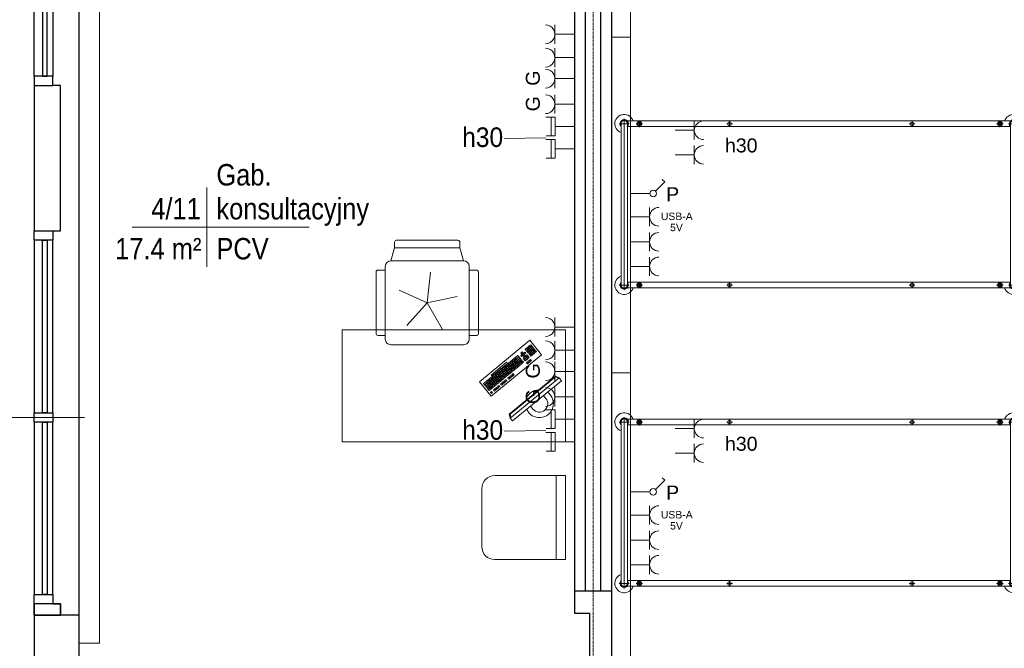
# Model space of a CAD drawing. Header units: millimetres. Extents: x -2286 to 43533, y -13832 to 14981.
# Tile 34 of 77: x 1005 to 6291, y 6898 to 10269. Entities that reach past the tile are written whole.
import ezdxf

# ---------------------------------------------------------------- set-up
doc = ezdxf.new("R2010")
doc.units = ezdxf.units.MM
doc.linetypes.add('Oś', pattern=[22.225, 12.7, -3.175, 3.175, -3.175])
doc.linetypes.add('Ponad', pattern=[3.9688, 2.3813, -1.5875])
for name, color, linetype, lineweight in [('A-ANNO-NOTE', 131, 'Continuous', 18), ('A-AREA-IDEN', 2, 'Continuous', 18), ('A-FLOR-OVHD', 1, 'Ponad', 18), ('A-GLAZ', 151, 'Continuous', 25), ('A-GLAZ-IDEN', 152, 'Continuous', 18), ('A-WALL', 113, 'Continuous', 25), ('E-ELE-QPM-IDEN', 2, 'Continuous', 18), ('E-ELEC-EQPM', 71, 'Continuous', 18), ('I-FURN', 30, 'Continuous', 18), ('Q-SPCQ', 91, 'Continuous', 18), ('S-GRID', 1, 'Continuous', 18)]:
    doc.layers.add(name, color=color, linetype=linetype, lineweight=lineweight)
doc.styles.add('Arial', font='arial.ttf', dxfattribs={"height": 40})
doc.styles.add('Arial_1', font='arial.ttf', dxfattribs={"height": 75})
doc.styles.add('Arial_11', font='arial.ttf', dxfattribs={"width": 0.9, "height": 105})
doc.styles.add('Arial_4', font='arial.ttf', dxfattribs={"width": 0.85, "height": 115})
doc.styles.add('Arial_8', font='arial.ttf', dxfattribs={"height": 2})

# ---------------------------------------------------------------- blocks, each defined once
blk = doc.blocks.new('łóżko 195x90 typ FAMED _102039_ - łóżko 195x90 typ FAMED _102039_-1233017-4_piętro II PT - projektowany')
at = {"layer": 'I-FURN'}
for p, q in [((-432.5, 1015.3), (-432.5, 1069.8)), ((-432.5, 1059.5), (432.5, 1059.5)), ((432.5, 1015.3), (432.5, 1069.8)), ((459.7, 1042.5), (-459.8, 1042.5)), ((-447.5, -1031), (-447.5, 1026.1)), ((-432.5, 1025.5), (432.5, 1025.5)), ((-417.5, 1025.5), (-417.5, -1031)), ((417.5, 1026.1), (417.5, -1030.5)), ((447.5, -1031), (447.5, 1026.1)), ((-450, 969.3), (-415, 969.3)), ((-432.5, 951.8), (-432.5, 986.8)), ((450, 969.3), (415, 969.3)), ((432.5, 951.8), (432.5, 986.8)), ((-447.5, 498.1), (-417.5, 498.1)), ((-432.5, 483.1), (-432.5, 513.1)), ((447.5, 498.1), (417.5, 498.1)), ((432.5, 483.1), (432.5, 513.1)), ((-432.5, -496.9), (-432.5, -466.9)), ((432.5, -496.9), (432.5, -466.9)), ((-447.5, -481.9), (-417.5, -481.9)), ((447.5, -481.9), (417.5, -481.9)), ((-432.5, -948.5), (-432.5, -983.5)), ((432.5, -948.5), (432.5, -983.5)), ((-450, -966), (-415, -966)), ((450, -966), (415, -966)), ((-459.8, -1047.5), (459.7, -1047.5)), ((-432.5, -1020.2), (-432.5, -1074.7)), ((-432.5, -1030.5), (432.5, -1030.5)), ((432.5, -1020.2), (432.5, -1074.7)), ((-432.5, -1064.5), (432.5, -1064.5))]:
    blk.add_line(p, q, dxfattribs=at)
for centre, radius in [((-432.5, 969.3), 12.5), ((-432.5, 969.3), 8), ((432.5, 969.3), 12.5), ((432.5, 969.3), 8), ((-432.5, 498.1), 10), ((432.5, 498.1), 10), ((-432.5, -481.9), 10), ((432.5, -481.9), 10), ((-432.5, -966), 12.5), ((-432.5, -966), 8), ((432.5, -966), 12.5), ((432.5, -966), 8)]:
    blk.add_circle(centre, radius, dxfattribs=at)
for centre, radius, start, end in [((-432.5, 1042.5), 50, 19.8769, 252.5424), ((-432.5, 1042.5), 22.2, 49.8221, 310.1779), ((-432.5, 1042.5), 19.3, 62.0207, 297.9793), ((-432.5, 1042.5), 17, 90, 270), ((432.5, 1042.5), 50, 287.4576, 160.1231), ((432.5, 1042.5), 22.2, 229.8221, 130.1779), ((432.5, 1042.5), 19.2, 242.0207, 117.9793), ((432.5, 1042.5), 17, 270, 90), ((-432.5, -1047.5), 50, 107.4576, 340.1231), ((432.5, -1047.5), 50, 199.8769, 72.5424), ((-432.5, -1047.5), 22.3, 47.6113, 310.1779), ((-432.5, -1047.5), 19.3, 62.0207, 297.9793), ((-432.5, -1047.5), 17, 90, 270), ((432.5, -1047.5), 22.2, 229.8221, 130.1779), ((432.5, -1047.5), 19.2, 242.0207, 117.9793), ((432.5, -1047.5), 17, 270, 90)]:
    blk.add_arc(centre, radius, start, end, dxfattribs=at)
blk = doc.blocks.new('biurko lekarskie 60x120 - biurko lekarskie 60x120-1270917-4_piętro II PT - projektowany')
at = {"layer": 'I-FURN'}
for p, q in [((-762.3, 300), (437.7, 300)), ((-762.3, -300), (-762.3, 300)), ((437.7, 300), (437.7, -300)), ((-25.2, 21.5), (245.2, 243.8)), ((242.9, 213.5), (236.7, 208.4)), ((248, 207.3), (242.9, 213.5)), ((250.6, 219.9), (244.5, 214.8)), ((244.5, 214.8), (249.5, 208.6)), ((245.2, 243.8), (308.7, 166.6)), ((249.5, 208.6), (255.7, 213.7)), ((255.7, 213.7), (250.6, 219.9)), ((257, 212.1), (250.8, 207)), ((262.1, 205.9), (257, 212.1)), ((308.7, 166.6), (38.3, -55.7)), ((181.1, 162.7), (167.2, 151.3)), ((186.2, 156.5), (181.1, 162.7)), ((202.9, 167.7), (196.7, 162.6)), ((196.7, 162.6), (201.8, 156.4)), ((204.3, 181.7), (198.1, 176.7)), ((198.1, 176.7), (203.2, 170.5)), ((201.8, 156.4), (208, 161.5)), ((208, 161.5), (202.9, 167.7)), ((203.2, 170.5), (209.4, 175.6)), ((209.4, 175.6), (204.3, 181.7)), ((210.6, 174), (204.5, 168.9)), ((204.5, 168.9), (209.5, 162.8)), ((209.5, 162.8), (215.7, 167.8)), ((215.7, 167.8), (210.6, 174)), ((217, 166.3), (210.8, 161.2)), ((210.8, 161.2), (215.9, 155)), ((218.4, 180.4), (212.2, 175.3)), ((212.2, 175.3), (217.3, 169.1)), ((215.9, 155), (222.1, 160.1)), ((222.1, 160.1), (217, 166.3)), ((217.3, 169.1), (223.4, 174.2)), ((223.4, 174.2), (218.4, 180.4)), ((227.5, 200.8), (221.3, 195.7)), ((221.3, 195.7), (226.4, 189.5)), ((231.1, 164.9), (224.9, 159.8)), ((224.9, 159.8), (230, 153.7)), ((226.4, 189.5), (232.5, 194.6)), ((232.5, 194.6), (227.5, 200.8)), ((233.8, 193.1), (227.6, 188)), ((227.6, 188), (232.7, 181.8)), ((235.2, 207.1), (229, 202.1)), ((229, 202.1), (234.1, 195.9)), ((230, 153.7), (236.1, 158.7)), ((236.1, 158.7), (231.1, 164.9)), ((232.7, 181.8), (238.9, 186.9)), ((238.9, 186.9), (233.8, 193.1)), ((240.2, 185.3), (234, 180.3)), ((234, 180.3), (239.1, 174.1)), ((234.1, 195.9), (240.3, 201)), ((240.3, 201), (235.2, 207.1)), ((241.5, 199.4), (235.4, 194.3)), ((235.4, 194.3), (240.4, 188.2)), ((236.7, 208.4), (241.8, 202.2)), ((239.1, 174.1), (245.2, 179.2)), ((245.2, 179.2), (240.2, 185.3)), ((246.5, 177.6), (240.3, 172.5)), ((240.3, 172.5), (245.4, 166.4)), ((240.4, 188.2), (246.6, 193.2)), ((246.6, 193.2), (241.5, 199.4)), ((247.9, 191.7), (241.7, 186.6)), ((241.7, 186.6), (246.8, 180.4)), ((241.8, 202.2), (248, 207.3)), ((249.3, 205.8), (243.1, 200.7)), ((243.1, 200.7), (248.2, 194.5)), ((245.4, 166.4), (251.6, 171.4)), ((251.6, 171.4), (246.5, 177.6)), ((252.9, 169.9), (246.7, 164.8)), ((246.7, 164.8), (251.8, 158.6)), ((246.8, 180.4), (253, 185.5)), ((253, 185.5), (247.9, 191.7)), ((254.2, 184), (248.1, 178.9)), ((248.1, 178.9), (253.1, 172.7)), ((248.2, 194.5), (254.3, 199.6)), ((254.3, 199.6), (249.3, 205.8)), ((255.6, 198.1), (249.4, 193)), ((249.4, 193), (254.5, 186.8)), ((250.8, 207), (255.9, 200.9)), ((251.8, 158.6), (257.9, 163.7)), ((257.9, 163.7), (252.9, 169.9)), ((253.1, 172.7), (259.3, 177.8)), ((259.3, 177.8), (254.2, 184)), ((260.6, 176.3), (254.4, 171.2)), ((254.4, 171.2), (259.5, 165)), ((254.5, 186.8), (260.7, 191.9)), ((260.7, 191.9), (255.6, 198.1)), ((262, 190.3), (255.8, 185.2)), ((255.8, 185.2), (260.9, 179.1)), ((255.9, 200.9), (262.1, 205.9)), ((263.3, 204.4), (257.2, 199.3)), ((257.2, 199.3), (262.2, 193.1)), ((259.5, 165), (265.7, 170.1)), ((265.7, 170.1), (260.6, 176.3)), ((260.9, 179.1), (267, 184.1)), ((267, 184.1), (262, 190.3)), ((268.3, 182.6), (262.1, 177.5)), ((262.1, 177.5), (267.2, 171.3)), ((262.2, 193.1), (268.4, 198.2)), ((268.4, 198.2), (263.3, 204.4)), ((269.7, 196.7), (263.5, 191.6)), ((263.5, 191.6), (268.6, 185.4)), ((267.2, 171.3), (273.4, 176.4)), ((273.4, 176.4), (268.3, 182.6)), ((268.6, 185.4), (274.8, 190.5)), ((274.8, 190.5), (269.7, 196.7)), ((276, 189), (269.9, 183.9)), ((269.9, 183.9), (274.9, 177.7)), ((274.9, 177.7), (281.1, 182.8)), ((281.1, 182.8), (276, 189)), ((37.3, 57.4), (120.7, 126)), ((125.8, 119.8), (42.4, 51.2)), ((119.3, 111.9), (113.1, 106.8)), ((113.1, 106.8), (118.2, 100.6)), ((124.4, 105.7), (119.3, 111.9)), ((120.7, 126), (125.8, 119.8)), ((127.1, 118.2), (120.9, 113.1)), ((120.9, 113.1), (126, 107)), ((126, 107), (132.1, 112)), ((132.1, 112), (127.1, 118.2)), ((133.4, 110.5), (127.2, 105.4)), ((134.8, 124.6), (128.6, 119.5)), ((128.6, 119.5), (133.7, 113.3)), ((138.5, 104.3), (133.4, 110.5)), ((133.7, 113.3), (139.9, 118.4)), ((139.9, 118.4), (134.8, 124.6)), ((141.1, 116.9), (134.9, 111.8)), ((134.9, 111.8), (140, 105.6)), ((142.5, 130.9), (136.3, 125.8)), ((136.3, 125.8), (141.4, 119.7)), ((140, 105.6), (146.2, 110.7)), ((146.2, 110.7), (141.1, 116.9)), ((147.5, 109.1), (141.3, 104.1)), ((141.4, 119.7), (147.6, 124.8)), ((147.6, 124.8), (142.5, 130.9)), ((148.8, 123.2), (142.7, 118.1)), ((142.7, 118.1), (147.8, 111.9)), ((150.2, 137.3), (144, 132.2)), ((144, 132.2), (149.1, 126)), ((152.6, 103), (147.5, 109.1)), ((147.8, 111.9), (153.9, 117)), ((153.9, 117), (148.8, 123.2)), ((155.2, 115.5), (149, 110.4)), ((149, 110.4), (154.1, 104.2)), ((149.1, 126), (155.3, 131.1)), ((155.3, 131.1), (150.2, 137.3)), ((156.6, 129.6), (150.4, 124.5)), ((150.4, 124.5), (155.5, 118.3)), ((157.9, 143.6), (151.8, 138.6)), ((151.8, 138.6), (156.8, 132.4)), ((154.1, 104.2), (160.3, 109.3)), ((160.3, 109.3), (155.2, 115.5)), ((161.6, 107.8), (155.4, 102.7)), ((155.5, 118.3), (161.7, 123.4)), ((161.7, 123.4), (156.6, 129.6)), ((162.9, 121.8), (156.7, 116.8)), ((156.7, 116.8), (161.8, 110.6)), ((156.8, 132.4), (163, 137.5)), ((163, 137.5), (157.9, 143.6)), ((164.3, 135.9), (158.1, 130.8)), ((158.1, 130.8), (163.2, 124.6)), ((165.7, 150), (159.5, 144.9)), ((159.5, 144.9), (164.6, 138.7)), ((166.6, 101.6), (161.6, 107.8)), ((161.8, 110.6), (168, 115.7)), ((168, 115.7), (162.9, 121.8)), ((169.3, 114.1), (163.1, 109)), ((163.1, 109), (168.2, 102.9)), ((163.2, 124.6), (169.4, 129.7)), ((169.4, 129.7), (164.3, 135.9)), ((170.6, 128.2), (164.5, 123.1)), ((164.5, 123.1), (169.6, 116.9)), ((164.6, 138.7), (170.8, 143.8)), ((170.8, 143.8), (165.7, 150)), ((172, 142.3), (165.8, 137.2)), ((165.8, 137.2), (170.9, 131)), ((167.2, 151.3), (172.3, 145.1)), ((168.2, 102.9), (174.4, 107.9)), ((174.4, 107.9), (169.3, 114.1)), ((175.6, 106.4), (169.4, 101.3)), ((169.6, 116.9), (175.7, 122)), ((175.7, 122), (170.6, 128.2)), ((177, 120.5), (170.8, 115.4)), ((170.8, 115.4), (175.9, 109.2)), ((170.9, 131), (177.1, 136.1)), ((177.1, 136.1), (172, 142.3)), ((178.4, 134.5), (172.2, 129.5)), ((172.2, 129.5), (177.3, 123.3)), ((172.3, 145.1), (186.2, 156.5)), ((187.5, 155), (173.6, 143.5)), ((173.6, 143.5), (178.6, 137.4)), ((180.7, 100.2), (175.6, 106.4)), ((175.9, 109.2), (182.1, 114.3)), ((182.1, 114.3), (177, 120.5)), ((183.4, 112.7), (177.2, 107.7)), ((177.2, 107.7), (182.3, 101.5)), ((177.3, 123.3), (183.5, 128.4)), ((183.5, 128.4), (178.4, 134.5)), ((184.7, 126.8), (178.5, 121.7)), ((178.5, 121.7), (183.6, 115.6)), ((178.6, 137.4), (192.6, 148.8)), ((193.8, 147.2), (179.9, 135.8)), ((179.9, 135.8), (185, 129.6)), ((182.3, 101.5), (188.4, 106.6)), ((188.4, 106.6), (183.4, 112.7)), ((183.6, 115.6), (189.8, 120.6)), ((189.8, 120.6), (184.7, 126.8)), ((191.1, 119.1), (184.9, 114)), ((184.9, 114), (190, 107.8)), ((185, 129.6), (198.9, 141.1)), ((192.4, 133.2), (186.3, 128.1)), ((186.3, 128.1), (191.4, 121.9)), ((192.6, 148.8), (187.5, 155)), ((190, 107.8), (196.2, 112.9)), ((196.2, 112.9), (191.1, 119.1)), ((191.4, 121.9), (197.5, 127)), ((197.5, 127), (192.4, 133.2)), ((198.8, 125.4), (192.6, 120.4)), ((192.6, 120.4), (197.7, 114.2)), ((198.9, 141.1), (193.8, 147.2)), ((200.2, 139.5), (194, 134.4)), ((194, 134.4), (199.1, 128.3)), ((197.7, 114.2), (203.9, 119.3)), ((203.9, 119.3), (198.8, 125.4)), ((199.1, 128.3), (205.3, 133.3)), ((205.3, 133.3), (200.2, 139.5)), ((206.5, 131.8), (200.3, 126.7)), ((200.3, 126.7), (205.4, 120.5)), ((205.4, 120.5), (211.6, 125.6)), ((211.6, 125.6), (206.5, 131.8)), ((215.6, 152.2), (209.4, 147.1)), ((209.4, 147.1), (214.5, 141)), ((214.5, 141), (220.7, 146)), ((220.7, 146), (215.6, 152.2)), ((222, 144.5), (215.8, 139.4)), ((215.8, 139.4), (220.9, 133.2)), ((223.3, 158.6), (217.2, 153.5)), ((217.2, 153.5), (222.2, 147.3)), ((220.9, 133.2), (227.1, 138.3)), ((227.1, 138.3), (222, 144.5)), ((222.2, 147.3), (228.4, 152.4)), ((228.4, 152.4), (223.3, 158.6)), ((229.7, 150.8), (223.5, 145.8)), ((223.5, 145.8), (228.6, 139.6)), ((233.9, 128.4), (227.7, 123.3)), ((227.7, 123.3), (232.8, 117.2)), ((228.6, 139.6), (234.8, 144.7)), ((234.8, 144.7), (229.7, 150.8)), ((237.4, 157.2), (231.2, 152.1)), ((231.2, 152.1), (236.3, 145.9)), ((232.8, 117.2), (239, 122.2)), ((239, 122.2), (233.9, 128.4)), ((241.6, 134.8), (235.4, 129.7)), ((235.4, 129.7), (240.5, 123.5)), ((236.3, 145.9), (242.5, 151)), ((242.5, 151), (237.4, 157.2)), ((240.5, 123.5), (246.7, 128.6)), ((246.7, 128.6), (241.6, 134.8)), ((249.3, 141.1), (243.2, 136)), ((243.2, 136), (248.3, 129.9)), ((248.3, 129.9), (254.4, 134.9)), ((254.4, 134.9), (249.3, 141.1)), ((42.4, 51.2), (37.3, 57.4)), ((49.8, 54.7), (43.6, 49.6)), ((54.9, 48.5), (49.8, 54.7)), ((57.5, 61.1), (51.4, 56)), ((51.4, 56), (56.4, 49.8)), ((56.4, 49.8), (62.6, 54.9)), ((62.6, 54.9), (57.5, 61.1)), ((63.9, 53.3), (57.7, 48.3)), ((59.1, 62.3), (65.3, 67.4)), ((64.2, 56.2), (59.1, 62.3)), ((69, 47.2), (63.9, 53.3)), ((70.3, 61.2), (64.2, 56.2)), ((65.3, 67.4), (70.3, 61.2)), ((65.4, 54.6), (71.6, 59.7)), ((70.5, 48.4), (65.4, 54.6)), ((73, 73.8), (66.8, 68.7)), ((66.8, 68.7), (71.9, 62.5)), ((76.7, 53.5), (70.5, 48.4)), ((71.6, 59.7), (76.7, 53.5)), ((71.9, 62.5), (78.1, 67.6)), ((78.1, 67.6), (73, 73.8)), ((79.3, 66), (73.2, 61)), ((73.2, 61), (78.2, 54.8)), ((80.7, 80.1), (74.5, 75)), ((74.5, 75), (79.6, 68.9)), ((78.2, 54.8), (84.4, 59.9)), ((84.4, 59.9), (79.3, 66)), ((85.7, 58.3), (79.5, 53.2)), ((79.5, 53.2), (84.6, 47.1)), ((79.6, 68.9), (85.8, 73.9)), ((92.1, 66.2), (80.7, 80.1)), ((87.1, 72.4), (80.9, 67.3)), ((80.9, 67.3), (86, 61.1)), ((88.4, 86.5), (82.3, 81.4)), ((82.3, 81.4), (87.3, 75.2)), ((90.8, 52.1), (85.7, 58.3)), ((86, 61.1), (92.1, 66.2)), ((93.4, 64.7), (87.2, 59.6)), ((87.2, 59.6), (92.3, 53.4)), ((87.3, 75.2), (93.5, 80.3)), ((93.5, 80.3), (88.4, 86.5)), ((94.8, 78.7), (88.6, 73.7)), ((88.6, 73.7), (93.7, 67.5)), ((96.2, 92.8), (90, 87.7)), ((90, 87.7), (95.1, 81.6)), ((92.3, 53.4), (98.5, 58.5)), ((98.5, 58.5), (93.4, 64.7)), ((99.8, 56.9), (93.6, 51.9)), ((93.7, 67.5), (99.9, 72.6)), ((99.9, 72.6), (94.8, 78.7)), ((101.1, 71), (95, 65.9)), ((95, 65.9), (100, 59.8)), ((95.1, 81.6), (101.2, 86.6)), ((101.2, 86.6), (96.2, 92.8)), ((102.5, 85.1), (96.3, 80)), ((96.3, 80), (101.4, 73.8)), ((103.9, 99.2), (97.7, 94.1)), ((97.7, 94.1), (102.8, 87.9)), ((104.8, 50.8), (99.8, 56.9)), ((100, 59.8), (106.2, 64.8)), ((106.2, 64.8), (101.1, 71)), ((107.5, 63.3), (101.3, 58.2)), ((101.3, 58.2), (106.4, 52)), ((101.4, 73.8), (107.6, 78.9)), ((107.6, 78.9), (102.5, 85.1)), ((108.9, 77.4), (102.7, 72.3)), ((102.7, 72.3), (107.8, 66.1)), ((102.8, 87.9), (109, 93)), ((109, 93), (103.9, 99.2)), ((110.2, 91.5), (104.1, 86.4)), ((104.1, 86.4), (109.1, 80.2)), ((111.6, 105.5), (105.4, 100.4)), ((105.4, 100.4), (110.5, 94.3)), ((106.4, 52), (112.6, 57.1)), ((112.6, 57.1), (107.5, 63.3)), ((113.8, 55.6), (107.7, 50.5)), ((107.8, 66.1), (113.9, 71.2)), ((113.9, 71.2), (108.9, 77.4)), ((115.2, 69.7), (109, 64.6)), ((109, 64.6), (114.1, 58.4)), ((109.1, 80.2), (115.3, 85.3)), ((115.3, 85.3), (110.2, 91.5)), ((116.6, 83.7), (110.4, 78.6)), ((110.4, 78.6), (115.5, 72.5)), ((110.5, 94.3), (116.7, 99.3)), ((116.7, 99.3), (111.6, 105.5)), ((118, 97.8), (111.8, 92.7)), ((111.8, 92.7), (116.9, 86.5)), ((118.9, 49.4), (113.8, 55.6)), ((114.1, 58.4), (120.3, 63.5)), ((120.3, 63.5), (115.2, 69.7)), ((121.6, 61.9), (115.4, 56.8)), ((115.4, 56.8), (120.5, 50.7)), ((115.5, 72.5), (121.7, 77.5)), ((121.7, 77.5), (116.6, 83.7)), ((122.9, 76), (116.8, 70.9)), ((116.8, 70.9), (121.8, 64.7)), ((116.9, 86.5), (123, 91.6)), ((123, 91.6), (118, 97.8)), ((124.3, 90.1), (118.1, 85)), ((118.1, 85), (123.2, 78.8)), ((118.2, 100.6), (124.4, 105.7)), ((125.7, 104.2), (119.5, 99.1)), ((119.5, 99.1), (124.6, 92.9)), ((120.5, 50.7), (126.6, 55.7)), ((126.6, 55.7), (121.6, 61.9)), ((121.8, 64.7), (128, 69.8)), ((128, 69.8), (122.9, 76)), ((129.3, 68.3), (123.1, 63.2)), ((123.1, 63.2), (128.2, 57)), ((123.2, 78.8), (129.4, 83.9)), ((129.4, 83.9), (124.3, 90.1)), ((130.7, 82.4), (124.5, 77.3)), ((124.5, 77.3), (129.6, 71.1)), ((124.6, 92.9), (130.8, 98)), ((130.8, 98), (125.7, 104.2)), ((132, 96.4), (125.8, 91.3)), ((125.8, 91.3), (130.9, 85.2)), ((127.2, 105.4), (132.3, 99.2)), ((128.2, 57), (134.4, 62.1)), ((134.4, 62.1), (129.3, 68.3)), ((129.6, 71.1), (135.7, 76.2)), ((135.7, 76.2), (130.7, 82.4)), ((137, 74.6), (130.8, 69.5)), ((130.8, 69.5), (135.9, 63.4)), ((130.9, 85.2), (137.1, 90.2)), ((137.1, 90.2), (132, 96.4)), ((138.4, 88.7), (132.2, 83.6)), ((132.2, 83.6), (137.3, 77.4)), ((132.3, 99.2), (138.5, 104.3)), ((139.8, 102.8), (133.6, 97.7)), ((133.6, 97.7), (138.7, 91.5)), ((135.9, 63.4), (142.1, 68.5)), ((142.1, 68.5), (137, 74.6)), ((137.3, 77.4), (143.5, 82.5)), ((143.5, 82.5), (138.4, 88.7)), ((144.7, 81), (138.6, 75.9)), ((138.6, 75.9), (143.6, 69.7)), ((138.7, 91.5), (144.8, 96.6)), ((144.8, 96.6), (139.8, 102.8)), ((146.1, 95.1), (139.9, 90)), ((139.9, 90), (145, 83.8)), ((141.3, 104.1), (146.4, 97.9)), ((148.9, 58.5), (142.8, 53.5)), ((142.8, 53.5), (147.8, 47.3)), ((143.6, 69.7), (149.8, 74.8)), ((149.8, 74.8), (144.7, 81)), ((145, 83.8), (151.2, 88.9)), ((151.2, 88.9), (146.1, 95.1)), ((152.5, 87.3), (146.3, 82.3)), ((146.3, 82.3), (151.4, 76.1)), ((146.4, 97.9), (152.6, 103)), ((153.8, 101.4), (147.6, 96.3)), ((147.6, 96.3), (152.7, 90.1)), ((154, 52.4), (148.9, 58.5)), ((156.7, 64.9), (150.5, 59.8)), ((150.5, 59.8), (155.6, 53.6)), ((151.4, 76.1), (157.5, 81.2)), ((157.5, 81.2), (152.5, 87.3)), ((152.7, 90.1), (158.9, 95.2)), ((158.9, 95.2), (153.8, 101.4)), ((160.2, 93.7), (154, 88.6)), ((154, 88.6), (159.1, 82.4)), ((155.4, 102.7), (160.5, 96.5)), ((155.6, 53.6), (161.7, 58.7)), ((161.7, 58.7), (156.7, 64.9)), ((159.1, 82.4), (165.3, 87.5)), ((165.3, 87.5), (160.2, 93.7)), ((160.5, 96.5), (166.6, 101.6)), ((167.9, 100), (161.7, 95)), ((161.7, 95), (166.8, 88.8)), ((166.8, 88.8), (173, 93.9)), ((173, 93.9), (167.9, 100)), ((169.4, 101.3), (174.5, 95.1)), ((174.5, 95.1), (180.7, 100.2)), ((38.3, -55.7), (-25.2, 21.5)), ((11.2, 23), (-2.7, 11.5)), ((-2.7, 11.5), (2.4, 5.3)), ((2.4, 5.3), (16.3, 16.8)), ((17.5, 15.2), (3.6, 3.8)), ((3.6, 3.8), (8.7, -2.4)), ((8.7, -2.4), (22.6, 9.1)), ((23.9, 7.5), (10, -3.9)), ((16.3, 16.8), (11.2, 23)), ((18.9, 29.3), (12.7, 24.2)), ((12.7, 24.2), (17.8, 18)), ((15.1, -10.1), (29, 1.3)), ((22.6, 9.1), (17.5, 15.2)), ((17.8, 18), (24, 23.1)), ((24, 23.1), (18.9, 29.3)), ((25.3, 21.6), (19.1, 16.5)), ((19.1, 16.5), (24.2, 10.3)), ((26.6, 35.7), (20.5, 30.6)), ((20.5, 30.6), (25.5, 24.4)), ((29, 1.3), (23.9, 7.5)), ((24.2, 10.3), (30.3, 15.4)), ((30.3, 15.4), (25.3, 21.6)), ((31.6, 13.9), (25.4, 8.8)), ((25.4, 8.8), (30.5, 2.6)), ((25.5, 24.4), (31.7, 29.5)), ((31.7, 29.5), (26.6, 35.7)), ((33, 27.9), (26.8, 22.9)), ((26.8, 22.9), (31.9, 16.7)), ((34.4, 42), (28.2, 36.9)), ((28.2, 36.9), (33.3, 30.8)), ((30.5, 2.6), (36.7, 7.7)), ((36.7, 7.7), (31.6, 13.9)), ((38, 6.1), (31.8, 1.1)), ((31.8, 1.1), (36.9, -5.1)), ((31.9, 16.7), (38.1, 21.8)), ((38.1, 21.8), (33, 27.9)), ((39.3, 20.2), (33.2, 15.1)), ((33.2, 15.1), (38.2, 9)), ((33.3, 30.8), (39.4, 35.8)), ((39.4, 35.8), (34.4, 42)), ((40.7, 34.3), (34.5, 29.2)), ((34.5, 29.2), (39.6, 23)), ((42.1, 48.4), (35.9, 43.3)), ((35.9, 43.3), (41, 37.1)), ((43.1, 0), (38, 6.1)), ((38.2, 9), (44.4, 14)), ((44.4, 14), (39.3, 20.2)), ((45.7, 12.5), (39.5, 7.4)), ((39.5, 7.4), (44.6, 1.2)), ((39.6, 23), (45.8, 28.1)), ((45.8, 28.1), (40.7, 34.3)), ((47.1, 26.6), (40.9, 21.5)), ((40.9, 21.5), (46, 15.3)), ((41, 37.1), (47.2, 42.2)), ((47.2, 42.2), (42.1, 48.4)), ((48.4, 40.6), (42.3, 35.6)), ((42.3, 35.6), (47.3, 29.4)), ((43.6, 49.6), (48.7, 43.5)), ((44.6, 1.2), (50.8, 6.3)), ((50.8, 6.3), (45.7, 12.5)), ((52, 4.8), (45.9, -0.3)), ((46, 15.3), (52.1, 20.4)), ((52.1, 20.4), (47.1, 26.6)), ((53.4, 18.8), (47.2, 13.8)), ((47.2, 13.8), (52.3, 7.6)), ((47.3, 29.4), (53.5, 34.5)), ((53.5, 34.5), (48.4, 40.6)), ((54.8, 32.9), (48.6, 27.8)), ((48.6, 27.8), (53.7, 21.7)), ((48.7, 43.5), (54.9, 48.5)), ((56.2, 47), (50, 41.9)), ((50, 41.9), (55.1, 35.7)), ((57.1, -1.4), (52, 4.8)), ((52.3, 7.6), (58.5, 12.7)), ((58.5, 12.7), (53.4, 18.8)), ((59.8, 11.1), (53.6, 6)), ((53.6, 6), (58.7, -0.1)), ((53.7, 21.7), (59.9, 26.7)), ((59.9, 26.7), (54.8, 32.9)), ((61.1, 25.2), (55, 20.1)), ((55, 20.1), (60, 13.9)), ((55.1, 35.7), (61.2, 40.8)), ((61.2, 40.8), (56.2, 47)), ((62.5, 39.3), (56.3, 34.2)), ((56.3, 34.2), (61.4, 28)), ((57.7, 48.3), (62.8, 42.1)), ((58.7, -0.1), (64.8, 4.9)), ((64.8, 4.9), (59.8, 11.1)), ((60, 13.9), (66.2, 19)), ((66.2, 19), (61.1, 25.2)), ((67.5, 17.5), (61.3, 12.4)), ((61.3, 12.4), (66.4, 6.2)), ((61.4, 28), (67.6, 33.1)), ((67.6, 33.1), (62.5, 39.3)), ((68.9, 31.5), (62.7, 26.5)), ((62.7, 26.5), (67.8, 20.3)), ((62.8, 42.1), (69, 47.2)), ((70.2, 45.6), (64.1, 40.5)), ((64.1, 40.5), (69.1, 34.4)), ((66.4, 6.2), (72.6, 11.3)), ((72.6, 11.3), (67.5, 17.5)), ((67.8, 20.3), (73.9, 25.4)), ((73.9, 25.4), (68.9, 31.5)), ((75.2, 23.8), (69, 18.7)), ((69, 18.7), (74.1, 12.6)), ((69.1, 34.4), (75.3, 39.4)), ((75.3, 39.4), (70.2, 45.6)), ((76.6, 37.9), (70.4, 32.8)), ((70.4, 32.8), (75.5, 26.6)), ((71.8, 46.9), (78, 52)), ((76.9, 40.7), (71.8, 46.9)), ((79.4, 1.4), (73.2, -3.7)), ((74.1, 12.6), (80.3, 17.6)), ((80.3, 17.6), (75.2, 23.8)), ((75.5, 26.6), (81.7, 31.7)), ((81.7, 31.7), (76.6, 37.9)), ((82.9, 30.2), (76.8, 25.1)), ((76.8, 25.1), (81.8, 18.9)), ((83, 45.8), (76.9, 40.7)), ((78, 52), (83, 45.8)), ((78.1, 39.2), (84.3, 44.2)), ((83.2, 33), (78.1, 39.2)), ((84.5, -4.8), (79.4, 1.4)), ((81.8, 18.9), (88, 24)), ((88, 24), (82.9, 30.2)), ((89.4, 38.1), (83.2, 33)), ((84.3, 44.2), (89.4, 38.1)), ((84.5, 31.4), (90.7, 36.5)), ((89.6, 25.3), (84.5, 31.4)), ((84.6, 47.1), (90.8, 52.1)), ((92, 50.6), (85.9, 45.5)), ((85.9, 45.5), (90.9, 39.3)), ((94.9, 14.1), (88.7, 9)), ((88.7, 9), (93.8, 2.8)), ((95.7, 30.3), (89.6, 25.3)), ((90.7, 36.5), (95.7, 30.3)), ((90.9, 39.3), (97.1, 44.4)), ((97.1, 44.4), (92, 50.6)), ((98.4, 42.9), (92.2, 37.8)), ((92.2, 37.8), (97.3, 31.6)), ((93.6, 51.9), (98.7, 45.7)), ((93.8, 2.8), (100, 7.9)), ((100, 7.9), (94.9, 14.1)), ((96.4, 15.4), (102.6, 20.4)), ((101.5, 9.2), (96.4, 15.4)), ((97.3, 31.6), (103.5, 36.7)), ((103.5, 36.7), (98.4, 42.9)), ((98.7, 45.7), (104.8, 50.8)), ((106.1, 49.2), (99.9, 44.1)), ((99.9, 44.1), (105, 38)), ((107.7, 14.3), (101.5, 9.2)), ((102.6, 20.4), (107.7, 14.3)), ((110.3, 26.8), (104.1, 21.7)), ((104.1, 21.7), (109.2, 15.5)), ((105, 38), (111.2, 43)), ((111.2, 43), (106.1, 49.2)), ((107.7, 50.5), (112.7, 44.3)), ((109.2, 15.5), (115.4, 20.6)), ((115.4, 20.6), (110.3, 26.8)), ((118, 33.1), (111.9, 28.1)), ((111.9, 28.1), (116.9, 21.9)), ((112.7, 44.3), (118.9, 49.4)), ((116.9, 21.9), (123.1, 27)), ((123.1, 27), (118, 33.1)), ((133.5, 45.8), (127.3, 40.8)), ((127.3, 40.8), (132.4, 34.6)), ((132.4, 34.6), (138.6, 39.7)), ((138.6, 39.7), (133.5, 45.8)), ((141.2, 52.2), (135, 47.1)), ((135, 47.1), (140.1, 40.9)), ((135.4, -151.8), (383, 51.8)), ((139.9, -153.3), (383.6, 47.1)), ((140.1, 40.9), (146.3, 46)), ((140.6, -173.4), (403.2, 42.5)), ((146.3, 46), (141.2, 52.2)), ((147.8, 47.3), (154, 52.4)), ((415.9, 27.1), (153.3, -188.9)), ((383, 51.8), (403.2, 42.5)), ((383.6, 47.1), (399.9, 39.8)), ((403.2, 42.5), (415.9, 27.1)), ((10, -3.9), (15.1, -10.1)), ((22.5, -6.6), (16.3, -11.6)), ((16.3, -11.6), (21.4, -17.8)), ((21.4, -17.8), (27.6, -12.7)), ((27.6, -12.7), (22.5, -6.6)), ((28.9, -14.3), (22.7, -19.4)), ((22.7, -19.4), (27.8, -25.6)), ((30.2, -0.2), (24.1, -5.3)), ((24.1, -5.3), (29.1, -11.5)), ((27.8, -25.6), (34, -20.5)), ((34, -20.5), (28.9, -14.3)), ((29.1, -11.5), (35.3, -6.4)), ((35.3, -6.4), (30.2, -0.2)), ((36.6, -7.9), (30.4, -13)), ((30.4, -13), (35.5, -19.2)), ((40.8, -30.4), (34.6, -35.5)), ((34.6, -35.5), (39.7, -41.6)), ((35.5, -19.2), (41.7, -14.1)), ((41.7, -14.1), (36.6, -7.9)), ((36.9, -5.1), (43.1, 0)), ((44.3, -1.6), (38.1, -6.7)), ((38.1, -6.7), (43.2, -12.8)), ((39.7, -41.6), (45.9, -36.6)), ((45.9, -36.6), (40.8, -30.4)), ((43.2, -12.8), (49.4, -7.8)), ((49.4, -7.8), (44.3, -1.6)), ((45.9, -0.3), (50.9, -6.5)), ((56.3, -17.7), (50.1, -22.8)), ((50.1, -22.8), (55.2, -28.9)), ((50.9, -6.5), (57.1, -1.4)), ((55.2, -28.9), (61.3, -23.8)), ((61.3, -23.8), (56.3, -17.7)), ((64, -11.3), (57.8, -16.4)), ((57.8, -16.4), (62.9, -22.6)), ((62.9, -22.6), (69.1, -17.5)), ((69.1, -17.5), (64, -11.3)), ((71.7, -5), (65.5, -10)), ((65.5, -10), (70.6, -16.2)), ((70.6, -16.2), (76.8, -11.1)), ((76.8, -11.1), (71.7, -5)), ((73.2, -3.7), (78.3, -9.9)), ((78.3, -9.9), (84.5, -4.8)), ((332.1, -67.8), (319.4, -52.3)), ((140.6, -173.4), (135.4, -151.8)), ((143.9, -170.7), (139.9, -153.3)), ((262.5, -124.9), (249.8, -109.5)), ((153.3, -188.9), (140.6, -173.4)), ((437.7, -300), (-762.3, -300))]:
    blk.add_line(p, q, dxfattribs=at)
for radius, start, end in [(75, 92.5607, 166.3005), (75, 203.9646, 54.8966), (45, 219.4306, 39.4306)]:
    blk.add_arc((297.3, -96.3), radius, start, end, dxfattribs=at)
blk = doc.blocks.new('krzesło obrotowe - krzesło obrotowe-1270918-4_piętro II PT - projektowany')
at = {"layer": 'I-FURN'}
for p, q in [((-175, 225), (-175, 265)), ((-165, 275), (165, 275)), ((175, 225), (175, 265)), ((-195, 225), (195, 225)), ((-335, -165), (-335, 165)), ((-295, 175), (-325, 175)), ((-225, 195), (-295, 175)), ((-295, -175), (-295, 175)), ((-225, -195), (-225, 195)), ((-34.3, 161.4), (0, 0)), ((225, 195), (225, -195)), ((0, 0), (142.9, 82.5)), ((0, 0), (-164.1, 17.2)), ((-67.1, -150.7), (0, 0)), ((0, 0), (122.6, -110.4)), ((-325, -175), (-295, -175)), ((-295, -175), (-225, -195)), ((195, -225), (-195, -225)), ((-175, -225), (-175, -265)), ((175, -225), (175, -265)), ((165, -275), (-165, -275))]:
    blk.add_line(p, q, dxfattribs=at)
for centre, radius, start, end in [((-165, 265), 10, 90, 180), ((165, 265), 10, 0, 90), ((-195, 195), 30, 90, 180), ((195, 195), 30, 360, 90), ((-325, 165), 10, 90, 180), ((-325, -165), 10, 180, 270), ((-195, -195), 30, 180, 270), ((195, -195), 30, 270, 0), ((-165, -265), 10, 180, 270), ((165, -265), 10, 270, 0)]:
    blk.add_arc(centre, radius, start, end, dxfattribs=at)
blk = doc.blocks.new('krzesło - krzesło-823058-4_piętro II PT - projektowany')
at = {"layer": 'I-FURN'}
for p, q in [((-225, 225), (-225, -155)), ((225, 225), (-225, 225)), ((225, -155), (225, 225)), ((225, 175), (-225, 175)), ((-155, -225), (155, -225))]:
    blk.add_line(p, q, dxfattribs=at)
for centre, start, end in [((-155, -155), 180, 270), ((155, -155), 270, 0)]:
    blk.add_arc(centre, 70, start, end, dxfattribs=at)
blk = doc.blocks.new('Aluminum_Exterior_Window_-_Double - 200 x 165 cm-1494225-4_piętro II PT - projektowany')
at = {"layer": 'A-GLAZ'}
for p, q in [((-1321.6, 96.6), (-1371.6, 96.6)), ((-1371.6, 96.6), (-1371.6, -3.4)), ((-1321.6, -3.4), (-1321.6, 96.6)), ((-1321.6, 96.6), (-396.6, 96.6)), ((-346.6, 96.6), (-396.6, 96.6)), ((-396.6, 96.6), (-396.6, -3.4)), ((-346.6, -3.4), (-346.6, 96.6)), ((-346.6, 96.6), (578.4, 96.6)), ((628.4, 96.6), (578.4, 96.6)), ((578.4, 96.6), (578.4, -3.4)), ((628.4, -3.4), (628.4, 96.6)), ((-396.6, 52.1), (-1321.6, 52.1)), ((-1321.6, 52.1), (-1321.6, 26.7)), ((-1321.6, 26.7), (-396.6, 26.7)), ((-396.6, 26.7), (-396.6, 52.1)), ((578.4, 52.1), (-346.6, 52.1)), ((-346.6, 52.1), (-346.6, 26.7)), ((-346.6, 26.7), (578.4, 26.7)), ((578.4, 26.7), (578.4, 52.1)), ((-1371.6, -3.4), (-1321.6, -3.4)), ((-396.6, -3.4), (-1321.6, -3.4)), ((-396.6, -3.4), (-346.6, -3.4)), ((578.4, -3.4), (-346.6, -3.4)), ((578.4, -3.4), (628.4, -3.4))]:
    blk.add_line(p, q, dxfattribs=at)
blk = doc.blocks.new('Aluminum_Exterior_Window_-_Double - 200 x 165 cm-1494226-4_piętro II PT - projektowany')
at = {"layer": 'A-GLAZ'}
for p, q in [((-1371.6, 3.4), (-1321.6, 3.4)), ((-1371.6, -96.6), (-1371.6, 3.4)), ((-1321.6, 3.4), (-1321.6, -96.6)), ((-396.6, 3.4), (-1321.6, 3.4)), ((-396.6, 3.4), (-346.6, 3.4)), ((-396.6, -96.6), (-396.6, 3.4)), ((-346.6, 3.4), (-346.6, -96.6)), ((578.4, 3.4), (-346.6, 3.4)), ((578.4, 3.4), (628.4, 3.4)), ((578.4, -96.6), (578.4, 3.4)), ((628.4, 3.4), (628.4, -96.6)), ((-1321.6, -26.7), (-396.6, -26.7)), ((-1321.6, -52.1), (-1321.6, -26.7)), ((-396.6, -52.1), (-1321.6, -52.1)), ((-396.6, -26.7), (-396.6, -52.1)), ((-346.6, -26.7), (578.4, -26.7)), ((-346.6, -52.1), (-346.6, -26.7)), ((578.4, -52.1), (-346.6, -52.1)), ((578.4, -26.7), (578.4, -52.1)), ((-1321.6, -96.6), (-1371.6, -96.6)), ((-1321.6, -96.6), (-396.6, -96.6)), ((-346.6, -96.6), (-396.6, -96.6)), ((-346.6, -96.6), (578.4, -96.6)), ((628.4, -96.6), (578.4, -96.6))]:
    blk.add_line(p, q, dxfattribs=at)
blk = doc.blocks.new('Panel Gazowo Oswietleniowy 2 - Type 1-1482570-4_piętro II PT - projektowany')
at = {"layer": 'Q-SPCQ'}
for p, q in [((-1125, 473.3), (-1025, 473.3)), ((-1075, 473.3), (-1075, 370)), ((-993.3, 473.3), (-893.3, 473.3)), ((-943.3, 473.3), (-943.3, 370)), ((475, 473.3), (575, 473.3)), ((525, 473.3), (525, 370)), ((606.7, 473.3), (706.7, 473.3)), ((656.7, 473.3), (656.7, 370)), ((-798.2, 314.3), (-811.3, 301.2)), ((-748.8, 264.8), (-798.2, 314.3)), ((801.8, 314.3), (788.7, 301.2)), ((851.2, 264.8), (801.8, 314.3)), ((-736.4, 130), (-736.4, 235)), ((-661.3, 233.3), (-561.3, 233.3)), ((-611.3, 233.3), (-611.3, 130)), ((-526.7, 233.3), (-426.7, 233.3)), ((-476.7, 233.3), (-476.7, 130)), ((-395, 233.3), (-295, 233.3)), ((-345, 233.3), (-345, 130)), ((863.6, 130), (863.6, 235)), ((938.7, 233.3), (1038.7, 233.3)), ((988.7, 233.3), (988.7, 130)), ((1073.3, 233.3), (1173.3, 233.3)), ((1123.3, 233.3), (1123.3, 130)), ((1205, 233.3), (1305, 233.3)), ((1255, 233.3), (1255, 130)), ((-1575, 30), (-1575, 130)), ((-1575, 130), (1825, 130)), ((1825, 130), (1825, 30))]:
    blk.add_line(p, q, dxfattribs=at)
for centre in [(-736.4, 252.5), (863.6, 252.5)]:
    blk.add_circle(centre, 17.5, dxfattribs=at)
for centre, end in [((-1075, 523.3), 0), ((-943.3, 523.3), 0), ((525, 523.3), 0), ((656.7, 523.3), 0), ((-611.3, 283.3), 360), ((-476.7, 283.3), 360), ((-345, 283.3), 360), ((988.7, 283.3), 360), ((1123.3, 283.3), 360), ((1255, 283.3), 360)]:
    blk.add_arc(centre, 50, 180, end, dxfattribs=at)
blk = doc.blocks.new('gniazdo  IT wielokrotne - 30-1454811-4_piętro II PT - projektowany')
at = {"layer": 'E-ELEC-EQPM'}
for p, q in [((75, 182.1), (75, 133.3)), ((175, 133.3), (175, 183.8)), ((195, 182.1), (195, 133.3)), ((295, 133.3), (295, 183.8)), ((75, 155.3), (175, 155.3)), ((75, 133.3), (175, 133.3)), ((125, 133.3), (125, 30)), ((195, 155.3), (295, 155.3)), ((195, 133.3), (295, 133.3)), ((245, 133.3), (245, 30))]:
    blk.add_line(p, q, dxfattribs=at)
blk = doc.blocks.new('gniazdo elektryczne wielokrotne - 30-1454880-4_piętro II PT - projektowany')
at = {"layer": 'E-ELEC-EQPM'}
for p, q in [((175.8, 135), (74.2, 135)), ((125, 135), (125, 30)), ((300.8, 135), (199.2, 135)), ((250, 135), (250, 30))]:
    blk.add_line(p, q, dxfattribs=at)
for centre in [(125, 185.8), (250, 185.8)]:
    blk.add_arc(centre, 50.8, 180, 0, dxfattribs=at)
blk = doc.blocks.new('gniazdo elektryczne wielokrotne_gwarantowane - E1_30-1456621-4_piętro II PT - projektowany')
at = {"layer": 'E-ELEC-EQPM'}
for p, q in [((175.8, 135), (74.2, 135)), ((125, 135), (125, 30)), ((313, 135), (211.3, 135)), ((262.2, 135), (262.2, 30))]:
    blk.add_line(p, q, dxfattribs=at)
for centre in [(125, 185.8), (262.2, 185.8)]:
    blk.add_arc(centre, 50.8, 180, 0, dxfattribs=at)
blk = doc.blocks.new('METKA_POMIESZCZENIA1 - Rozbudowana - bez ramki-1409110-4_piętro II PT - projektowany')
at = {"layer": 'A-AREA-IDEN'}
for p, q in [((0, 4.25), (0, 0)), ((-8, 0), (11, 0)), ((0, 0), (0, -4.25))]:
    blk.add_line(p, q, dxfattribs=at)
blk = doc.blocks.new('Okno_LD_typ 100 - --862013-4_piętro II PT - projektowany')
at = {"layer": 'A-GLAZ-IDEN'}
blk.add_line((0, 18.92), (0, -3.92), dxfattribs=at)
blk.add_circle((0, -0.92), 3, dxfattribs=at)
at = {"layer": 'A-GLAZ-IDEN', "insert": (4.76, 1.8), "char_height": 2, "width": 5.8523, "attachment_point": 1, "rotation": 90, "style": 'Arial_8'}
blk.add_mtext('hp= ', dxfattribs=at)

msp = doc.modelspace()

# ---------------------------------------------------------------- linework, layer by layer
at = {"layer": 'A-FLOR-OVHD'}
for q in [(1433.3, 11976.2), (1323.3, 6926.2)]:
    msp.add_line((1433.3, 6926.2), q, dxfattribs=at)
at = {"layer": 'A-WALL'}
for p, q in [((1323.3, 12286.2), (1323.3, 5376.2)), ((3983.3, 11976.2), (3983.3, 7086.2)), ((4043.3, 7206.2), (4043.3, 11976.2)), ((4123.3, 11976.2), (4123.3, 7206.2)), ((4183.3, 6276.2), (4183.3, 11976.2)), ((1083.3, 9916.2), (1083.3, 9136.2)), ((1223.3, 9916.2), (1183.3, 9916.2)), ((1223.3, 9136.2), (1223.3, 9916.2)), ((1183.3, 9136.2), (1223.3, 9136.2)), ((3983.3, 7206.2), (4183.3, 7206.2)), ((3983.3, 7086.2), (4063.3, 7086.2)), ((4063.3, 7086.2), (4063.3, 6276.2)), ((1083.3, 7076.2), (1083.3, 5376.2)), ((1323.3, 7076.2), (1223.3, 7076.2))]:
    msp.add_line(p, q, dxfattribs=at)
at = {"layer": 'A-WALL', "color": 7, "lineweight": 35}
for p, q in [((1083.3, 7136.2), (1083.3, 7076.2)), ((1223.3, 7136.2), (1183.3, 7136.2)), ((1223.3, 7076.2), (1223.3, 7136.2)), ((1083.3, 7076.2), (1223.3, 7076.2))]:
    msp.add_line(p, q, dxfattribs=at)
at = {"layer": 'E-ELE-QPM-IDEN'}
for p, q in [((3829.5, 9636.2), (3606.6, 9632.1)), ((3829.5, 8066.2), (3606.6, 8062.1))]:
    msp.add_line(p, q, dxfattribs=at)
at = {"layer": 'S-GRID', "linetype": 'Oś'}
msp.add_line((4083.3, -13832), (4083.3, 14381.2), dxfattribs=at)

# ---------------------------------------------------------------- block references
at = {"layer": 'A-AREA-IDEN', "xscale": 49.99999999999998, "yscale": 49.99999999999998, "zscale": 49.99999999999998}
msp.add_blockref('METKA_POMIESZCZENIA1 - Rozbudowana - bez ramki-1409110-4_piętro II PT - projektowany', (2009, 9156.4), dxfattribs=at)
at = {"layer": 'A-GLAZ'}
for name, p, rotation in [('Aluminum_Exterior_Window_-_Double - 200 x 165 cm-1494225-4_piętro II PT - projektowany', (1179.8, 11287.8), 90.00000000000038), ('Aluminum_Exterior_Window_-_Double - 200 x 165 cm-1494226-4_piętro II PT - projektowany', (1179.8, 7764.6), 270.0000000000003)]:
    msp.add_blockref(name, p, dxfattribs=dict(at, rotation=rotation))
at = {"layer": 'A-GLAZ-IDEN', "xscale": 49.99999999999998, "yscale": 49.99999999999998, "zscale": 49.99999999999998, "rotation": 270.0000000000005}
msp.add_blockref('Okno_LD_typ 100 - --862013-4_piętro II PT - projektowany', (407.2, 8136.2), dxfattribs=at)
at = {"layer": 'E-ELEC-EQPM', "rotation": 89.99999999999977}
for name, p in [('gniazdo elektryczne wielokrotne - 30-1454880-4_piętro II PT - projektowany', (4013.3, 9941.2)), ('gniazdo elektryczne wielokrotne_gwarantowane - E1_30-1456621-4_piętro II PT - projektowany', (4013.3, 9691.2)), ('gniazdo  IT wielokrotne - 30-1454811-4_piętro II PT - projektowany', (4013.3, 9451.2)), ('gniazdo elektryczne wielokrotne - 30-1454880-4_piętro II PT - projektowany', (4013.3, 8371.2)), ('gniazdo elektryczne wielokrotne_gwarantowane - E1_30-1456621-4_piętro II PT - projektowany', (4013.3, 8121.2)), ('gniazdo  IT wielokrotne - 30-1454811-4_piętro II PT - projektowany', (4013.3, 7881.2))]:
    msp.add_blockref(name, p, dxfattribs=at)
at = {"layer": 'I-FURN'}
for name, p, rotation in [('łóżko 195x90 typ FAMED _102039_ - łóżko 195x90 typ FAMED _102039_-1233017-4_piętro II PT - projektowany', (5297.7, 9278.7), 269.9999999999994), ('krzesło obrotowe - krzesło obrotowe-1270918-4_piętro II PT - projektowany', (3192.9, 8751.2), 270.0000000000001), ('łóżko 195x90 typ FAMED _102039_ - łóżko 195x90 typ FAMED _102039_-1233017-4_piętro II PT - projektowany', (5297.7, 7678.7), 269.9999999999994), ('krzesło - krzesło-823058-4_piętro II PT - projektowany', (3710.6, 7599.2), 270.0000000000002)]:
    msp.add_blockref(name, p, dxfattribs=dict(at, rotation=rotation))
msp.add_blockref('biurko lekarskie 60x120 - biurko lekarskie 60x120-1270917-4_piętro II PT - projektowany', (3497.9, 8306.2), dxfattribs=at)
at = {"layer": 'Q-SPCQ', "rotation": 270.0000000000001}
for p in [(4153.3, 10201.2), (4153.3, 8601.2)]:
    msp.add_blockref('Panel Gazowo Oswietleniowy 2 - Type 1-1482570-4_piętro II PT - projektowany', p, dxfattribs=at)

# ---------------------------------------------------------------- texts
at = {"layer": 'A-ANNO-NOTE', "char_height": 75, "width": 100.211, "attachment_point": 1, "rotation": 90, "style": 'Arial_1'}
for insert in [(3722.3, 9914.9), (3722.3, 9777.7), (3722.3, 8344.9), (3722.3, 8207.7)]:
    msp.add_mtext('\\fArial|b0|i0|c238|p34|;G', dxfattribs=dict(at, insert=insert))
at = {"layer": 'A-ANNO-NOTE', "attachment_point": 1}
for s, insert, char_height, width, style in [('h30', (4791.2, 9632.5), 75, 216.456, 'Arial_1'), ('h30', (4791.2, 9632.5), 75, 216.456, 'Arial_1'), ('\\fArial|b0|i0|c238|p34|;P', (4475.3, 9370.9), 75, 84.177, 'Arial_1'), ('\\fArial|b0|i0|c238|p34|;P', (4475.3, 9370.9), 75, 84.177, 'Arial_1'), ('USB-A', (4447, 9234.7), 40, 196.413, 'Arial'), ('USB-A', (4447, 9234.7), 40, 196.413, 'Arial'), ('5V', (4496.6, 9175.2), 40, 80.169, 'Arial'), ('5V', (4496.6, 9175.2), 40, 80.169, 'Arial'), ('h30', (4791.2, 8032.5), 75, 216.456, 'Arial_1'), ('\\fArial|b0|i0|c238|p34|;P', (4475.3, 7770.9), 75, 84.177, 'Arial_1'), ('USB-A', (4447, 7634.7), 40, 196.413, 'Arial'), ('5V', (4496.6, 7575.2), 40, 80.169, 'Arial')]:
    msp.add_mtext(s, dxfattribs=dict(at, insert=insert, char_height=char_height, width=width, style=style))
at = {"layer": 'A-AREA-IDEN', "char_height": 115, "attachment_point": 1, "style": 'Arial_4'}
for s, insert, width in [('Gab.', (2061.1, 9495.1), 354.346), ('4/11', (1711.4, 9313.1), 320.274), ('konsultacyjny', (2061.1, 9313.2), 974.451), ('17.4 m²', (1517.6, 9098.8), 555.369), ('PCV', (2061.1, 9098.8), 337.31)]:
    msp.add_mtext(s, dxfattribs=dict(at, insert=insert, width=width))
at = {"layer": 'E-ELE-QPM-IDEN', "char_height": 105, "width": 270.57, "attachment_point": 1, "style": 'Arial_11'}
for insert in [(3380.2, 9691.7), (3380.2, 8121.7)]:
    msp.add_mtext('h30', dxfattribs=dict(at, insert=insert))

doc.saveas('drawing.dxf')
